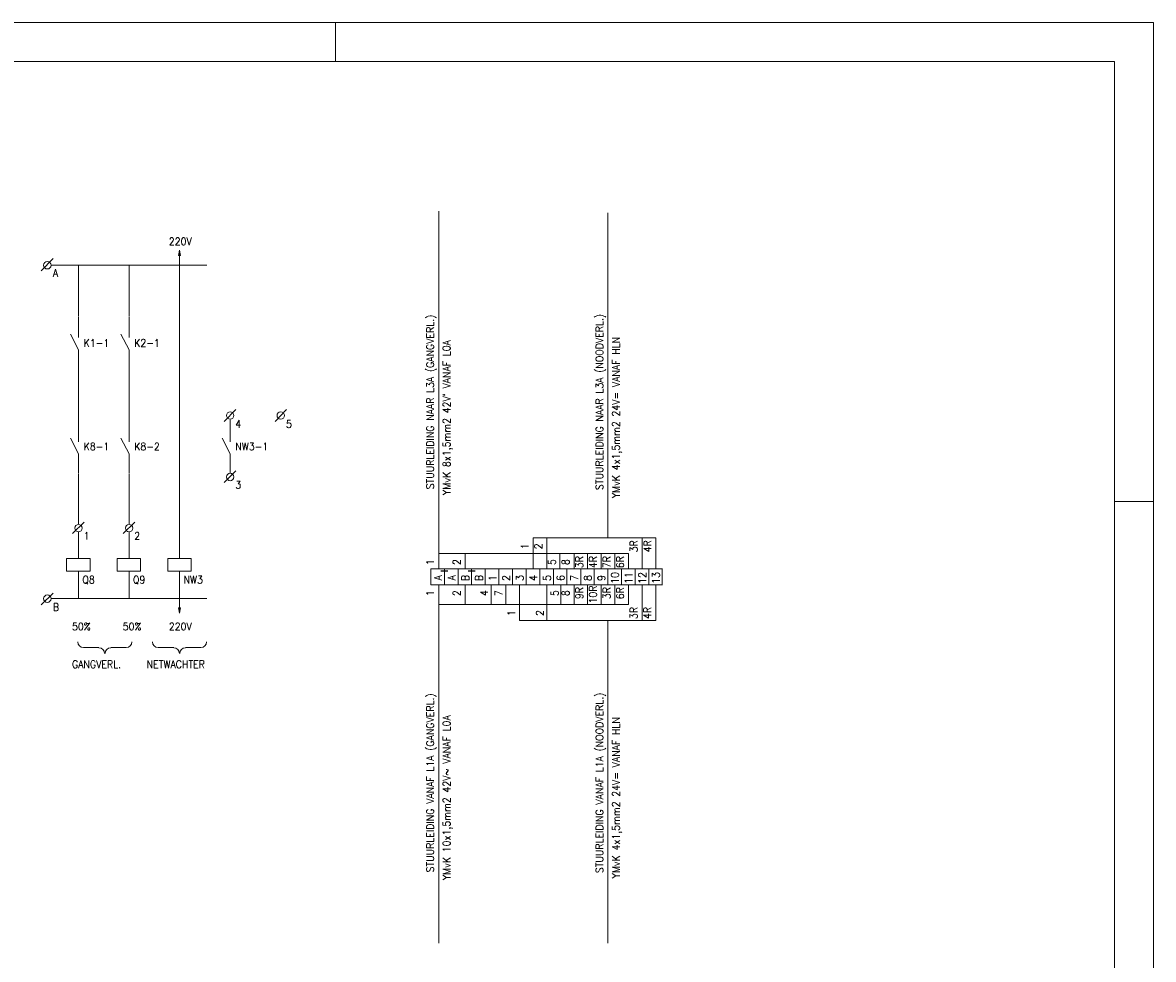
# Model space of a CAD drawing. Header units: metres. Extents: x 0 to 59.4, y 0 to 42.
# Tile 4 of 4: x 30.4 to 59.4, y 17.9 to 42. Entities that reach past the tile are written whole.
import ezdxf
from ezdxf.enums import TextEntityAlignment as Align

# ---------------------------------------------------------------- set-up
doc = ezdxf.new("R2010")
doc.units = ezdxf.units.M
doc.header["$MEASUREMENT"] = 0
doc.layers.add('Level 1', color=1, linetype='Continuous', lineweight=0)
doc.styles.add('Style-STANDARD', font='STANDARD.shx')

# ---------------------------------------------------------------- blocks, each defined once
blk = doc.blocks.new('A2')
at = {"layer": 'Level 1', "color": 1, "linetype": 'Continuous', "lineweight": 0}
for p, q in [((5.94, 4.2), (0, 4.2)), ((3.84, 4.1), (3.84, 4.2)), ((5.94, 0), (5.94, 4.2)), ((5.84, 2.97), (5.94, 2.97))]:
    blk.add_line(p, q, dxfattribs=at)
at = {"layer": 'Level 1', "color": 140, "linetype": 'Continuous', "lineweight": 0}
blk.add_3dface([(0.1, 0.1), (5.84, 0.1), (5.84, 4.1), (0.1, 4.1)], dxfattribs=at)

msp = doc.modelspace()

# ---------------------------------------------------------------- linework, layer by layer
at = {"layer": 'Level 1', "color": 1, "linetype": 'Continuous', "lineweight": 0}
for p, q in [((41.05, 37.159), (41.05, 27.971)), ((45.395, 37.112), (45.395, 28.768)), ((34.399, 36.159), (34.399, 35.768)), ((30.848, 35.627), (31.151, 35.94)), ((35.094, 35.768), (31.102, 35.768)), ((31.803, 35.768), (31.803, 34.471)), ((33.102, 35.768), (33.102, 34.471)), ((34.399, 35.768), (34.399, 28.237)), ((31.8, 33.909), (31.8, 34.456)), ((33.102, 33.909), (33.102, 34.456)), ((31.8, 33.596), (31.596, 34.002)), ((33.102, 33.596), (32.893, 34.002)), ((31.8, 33.112), (31.8, 33.596)), ((33.102, 33.112), (33.102, 33.596)), ((31.803, 33.096), (31.803, 31.784)), ((33.102, 33.096), (33.102, 31.784)), ((35.546, 31.752), (35.846, 32.065)), ((36.848, 31.752), (37.143, 32.065)), ((31.8, 31.237), (31.8, 31.799)), ((33.102, 31.237), (33.102, 31.799)), ((35.698, 31.237), (35.698, 31.799)), ((31.8, 30.924), (31.596, 31.331)), ((33.102, 30.924), (32.893, 31.331)), ((35.698, 30.924), (35.493, 31.331)), ((31.8, 30.44), (31.8, 30.924)), ((33.102, 30.44), (33.102, 30.924)), ((35.698, 30.44), (35.698, 30.924)), ((35.546, 30.19), (35.846, 30.487)), ((31.803, 30.424), (31.803, 29.127)), ((33.102, 30.424), (33.102, 29.127)), ((31.651, 28.877), (31.952, 29.174)), ((32.95, 28.877), (33.249, 29.174)), ((31.803, 28.924), (31.803, 28.237)), ((33.102, 28.924), (33.102, 28.237)), ((43.479, 28.362), (43.479, 28.768)), ((43.825, 28.768), (43.479, 28.768)), ((43.479, 28.768), (43.479, 27.971)), ((43.485, 28.768), (46.626, 28.768)), ((43.825, 28.768), (43.825, 27.971)), ((46.274, 27.971), (46.274, 28.768)), ((46.624, 27.971), (46.624, 28.768)), ((31.497, 28.237), (32.1, 28.237)), ((31.497, 27.909), (31.497, 28.237)), ((32.1, 28.237), (32.1, 27.909)), ((32.798, 28.237), (33.397, 28.237)), ((32.798, 27.909), (32.798, 28.237)), ((33.397, 28.237), (33.397, 27.909)), ((34.096, 28.237), (34.696, 28.237)), ((34.096, 27.909), (34.096, 28.237)), ((34.696, 28.237), (34.696, 27.909)), ((41.057, 28.362), (45.928, 28.362)), ((41.727, 27.971), (41.727, 28.362)), ((44.159, 28.362), (44.159, 27.971)), ((44.528, 27.971), (44.528, 28.362)), ((44.874, 27.971), (44.874, 28.362)), ((45.225, 27.971), (45.225, 28.362)), ((45.575, 27.971), (45.575, 28.362)), ((45.928, 27.971), (45.928, 28.362)), ((32.1, 27.909), (31.497, 27.909)), ((31.803, 27.909), (31.803, 27.206)), ((33.397, 27.909), (32.798, 27.909)), ((33.102, 27.909), (33.102, 27.206)), ((34.696, 27.909), (34.096, 27.909)), ((34.399, 27.909), (34.399, 27.206)), ((40.846, 27.971), (46.794, 27.971)), ((40.852, 27.971), (40.852, 27.565)), ((41.108, 27.924), (41.288, 27.924)), ((41.108, 27.909), (41.288, 27.909)), ((41.202, 27.971), (41.202, 27.565)), ((41.553, 27.971), (41.553, 27.565)), ((41.809, 27.924), (41.989, 27.924)), ((41.809, 27.909), (41.989, 27.909)), ((41.895, 27.971), (41.895, 27.565)), ((42.245, 27.971), (42.245, 27.565)), ((42.598, 27.971), (42.598, 27.565)), ((42.948, 27.971), (42.948, 27.565)), ((43.3, 27.971), (43.3, 27.565)), ((43.649, 27.971), (43.649, 27.565)), ((44.001, 27.971), (44.001, 27.565)), ((44.344, 27.971), (44.344, 27.565)), ((44.696, 27.971), (44.696, 27.565)), ((45.046, 27.971), (45.046, 27.565)), ((45.395, 27.971), (45.395, 27.565)), ((45.747, 27.971), (45.747, 27.565)), ((46.098, 27.971), (46.098, 27.565)), ((46.442, 27.971), (46.442, 27.565)), ((46.792, 27.971), (46.792, 27.565)), ((30.848, 27.049), (31.151, 27.346)), ((40.846, 27.565), (46.794, 27.565)), ((41.05, 27.565), (41.05, 18.362)), ((41.727, 27.054), (41.727, 27.565)), ((42.397, 27.054), (42.397, 27.565)), ((42.778, 27.054), (42.778, 27.565)), ((43.128, 26.648), (43.128, 27.565)), ((43.829, 27.054), (43.829, 27.565)), ((44.188, 27.565), (44.188, 27.054)), ((44.528, 27.054), (44.528, 27.565)), ((44.874, 27.054), (44.874, 27.565)), ((45.225, 27.054), (45.225, 27.565)), ((45.575, 27.054), (45.575, 27.565)), ((45.928, 27.054), (45.928, 27.565)), ((46.272, 26.648), (46.272, 27.565)), ((46.622, 26.648), (46.622, 27.565)), ((35.094, 27.206), (31.102, 27.206)), ((34.399, 26.83), (34.399, 27.206)), ((41.057, 27.054), (45.928, 27.054)), ((43.829, 26.648), (43.829, 27.054)), ((43.122, 26.648), (46.626, 26.648)), ((45.395, 26.648), (45.395, 18.362)), ((45.397, 26.398), (45.397, 26.648)), ((31.932, 25.955), (32.325, 25.955)), ((32.63, 25.955), (33.028, 25.955)), ((33.846, 25.955), (34.247, 25.955)), ((34.548, 25.955), (34.946, 25.955))]:
    msp.add_line(p, q, dxfattribs=at)
for centre in [(31.003, 35.768), (35.698, 31.909), (36.995, 31.909), (35.698, 30.331), (31.803, 29.018), (33.102, 29.018), (31.003, 27.206)]:
    msp.add_circle(centre, 0.0957, dxfattribs=at)
for centre, start, end in [((31.932, 26.096), 180.0001, 270.0001), ((32.325, 25.799), 0, 90), ((32.63, 25.799), 90, 180), ((33.028, 26.096), 270.0001, 0), ((33.846, 26.096), 180.0001, 270.0001), ((34.247, 25.799), 0, 90), ((34.548, 25.799), 90, 180), ((34.946, 26.096), 270.0001, 0)]:
    msp.add_arc(centre, 0.146, start, end, dxfattribs=at)
msp.add_solid([(34.421, 36.018), (34.368, 36.018), (34.399, 36.159)], dxfattribs=at)
at = {"layer": 'Level 1', "color": 1, "linetype": 'Continuous', "lineweight": 0, "extrusion": (0, 0, -1)}
msp.add_solid([(-34.368, 26.971), (-34.421, 26.971), (-34.399, 26.83)], dxfattribs=at)
at = {"layer": 'Level 1', "color": 1, "linetype": 'Continuous', "lineweight": 0}
for points in [[(34.421, 36.018), (34.368, 36.018), (34.399, 36.159)], [(34.368, 26.971), (34.421, 26.971), (34.399, 26.83)]]:
    msp.add_3dface(points, dxfattribs=at)

# ---------------------------------------------------------------- block references
at = {"layer": 'Level 1', "color": 140, "linetype": 'Continuous', "lineweight": 0, "xscale": 10, "yscale": 10, "zscale": 10}
msp.add_blockref('A2', (0, 0), dxfattribs=at)

# ---------------------------------------------------------------- texts
at = {"layer": 'Level 1', "color": 1, "linetype": 'Continuous', "lineweight": 0, "style": 'Style-STANDARD'}
for s, height, p in [('220V', 0.1933, (34.122, 36.284)), ('A', 0.193, (31.147, 35.471)), ('K1-1', 0.1933, (31.936, 33.674)), ('K2-1', 0.1933, (33.233, 33.674)), ('4', 0.193, (35.829, 31.596)), ('5', 0.193, (37.132, 31.596)), ('K8-1', 0.1933, (31.936, 31.018)), ('K8-2', 0.1933, (33.233, 31.018)), ('NW3-1', 0.1933, (35.829, 31.018)), ('3', 0.193, (35.829, 30.034)), ('1', 0.193, (31.936, 28.721)), ('2', 0.193, (33.233, 28.721)), ('Q8', 0.1933, (31.903, 27.596)), ('Q9', 0.1933, (33.202, 27.596)), ('NW3', 0.1933, (34.499, 27.596)), ('B', 0.193, (31.147, 26.893)), ('50%', 0.1933, (31.636, 26.393)), ('50%', 0.1933, (32.938, 26.393)), ('220V', 0.1933, (34.122, 26.393)), ('GANGVERL.', 0.1933, (31.636, 25.424)), ('NETWACHTER', 0.1933, (33.553, 25.424))]:
    msp.add_text(s, height=height, dxfattribs=at).set_placement(p)
for s, height, p in [('STUURLEIDING NAAR L3A (GANGVERL.)', 0.1933, (40.93, 32.256)), ('STUURLEIDING NAAR L3A (NOODVERL.)', 0.1933, (45.276, 32.256)), ('YMvK 8x1,5mm2 42V` VANAF L0A', 0.1933, (41.35, 31.857)), ('YMvK 4x1,5mm2 24V= VANAF HLN', 0.1933, (45.698, 31.857)), ('1', 0.193, (43.356, 28.549)), ('2', 0.193, (43.706, 28.55)), ('3R', 0.1933, (46.155, 28.551)), ('4R', 0.1933, (46.507, 28.551)), ('1', 0.193, (40.93, 28.143)), ('2', 0.193, (41.608, 28.144)), ('5', 0.193, (44.055, 28.144)), ('8', 0.193, (44.405, 28.144)), ('3R', 0.1933, (44.757, 28.144)), ('4R', 0.1933, (45.108, 28.144)), ('7R', 0.1933, (45.46, 28.144)), ('6R', 0.1933, (45.805, 28.144)), ('10', 0.1933, (45.673, 27.737)), ('A', 0.193, (41.128, 27.737)), ('A', 0.193, (41.479, 27.737)), ('B', 0.193, (41.829, 27.737)), ('B', 0.193, (42.18, 27.737)), ('1', 0.193, (42.532, 27.737)), ('2', 0.193, (42.878, 27.737)), ('3', 0.193, (43.229, 27.737)), ('4', 0.193, (43.575, 27.737)), ('5', 0.193, (43.928, 27.737)), ('6', 0.193, (44.278, 27.737)), ('7', 0.193, (44.628, 27.737)), ('8', 0.193, (44.975, 27.737)), ('9', 0.193, (45.325, 27.737)), ('11', 0.1933, (46.024, 27.737)), ('12', 0.1933, (46.376, 27.737)), ('13', 0.1933, (46.725, 27.737)), ('1', 0.193, (40.93, 27.346)), ('2', 0.193, (41.608, 27.347)), ('4', 0.193, (42.315, 27.347)), ('7', 0.193, (42.688, 27.347)), ('5', 0.193, (44.126, 27.347)), ('8', 0.193, (44.405, 27.347)), ('9R', 0.1933, (44.757, 27.348)), ('10R', 0.1933, (45.108, 27.313)), ('3R', 0.1933, (45.46, 27.348)), ('6R', 0.1933, (45.805, 27.347)), ('1', 0.193, (43.012, 26.836)), ('2', 0.193, (43.745, 26.836)), ('3R', 0.1933, (46.153, 26.837)), ('4R', 0.1933, (46.505, 26.837)), ('STUURLEIDING VANAF L1A (GANGVERL.)', 0.1933, (40.93, 22.474)), ('STUURLEIDING VANAF L1A (NOODVERL.)', 0.1933, (45.276, 22.474)), ('YMvK 10x1,5mm2 42V~ VANAF L0A', 0.1933, (41.35, 22.093)), ('YMvK 4x1,5mm2 24V= VANAF HLN', 0.1933, (45.698, 22.092))]:
    msp.add_text(s, height=height, rotation=90, dxfattribs=at).set_placement(p, align=Align.CENTER)

doc.saveas('drawing.dxf')
